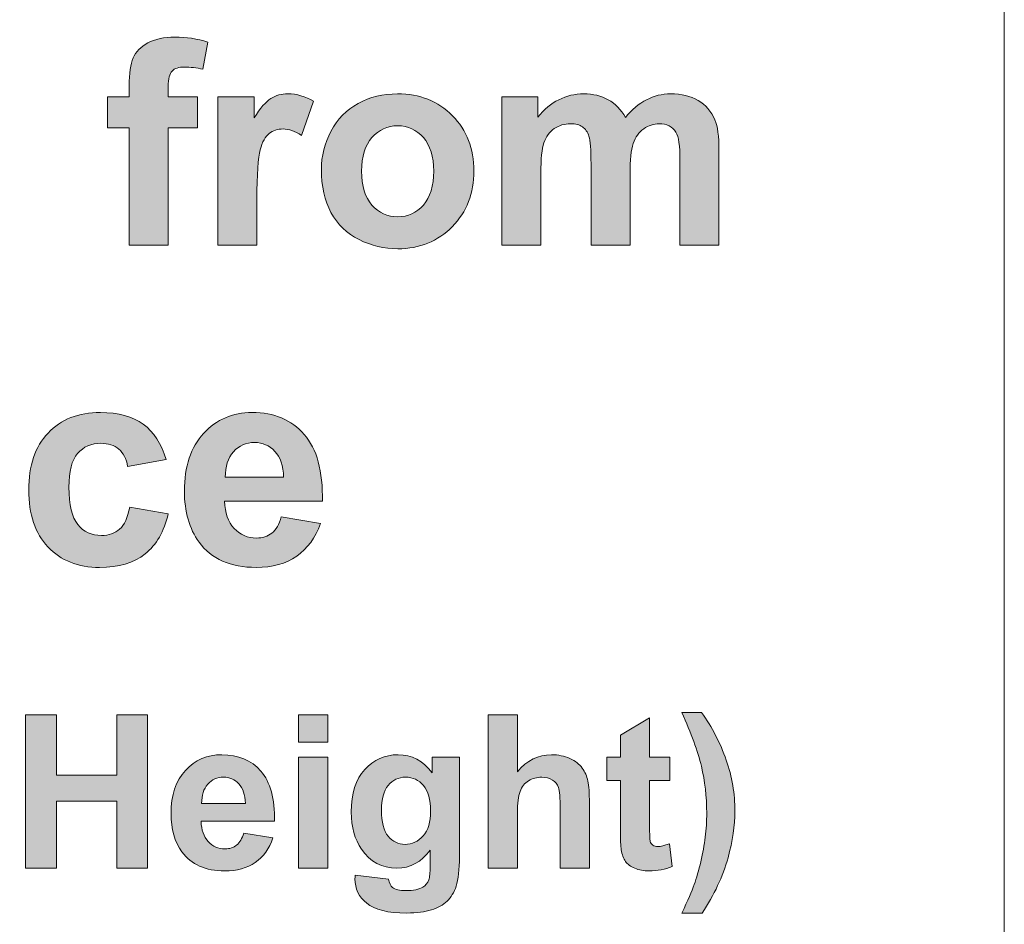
# Model space of a CAD drawing. Header units: millimetres. Extents: x 7 to 595, y -296 to -6.
# Tile 52 of 131: x 152 to 167, y -55 to -41. Entities that reach past the tile are written whole.
import ezdxf

# ---------------------------------------------------------------- set-up
doc = ezdxf.new("R2010")
doc.units = ezdxf.units.MM
doc.header["$MEASUREMENT"] = 0
doc.layers.add('Layer 1', color=7, linetype='Continuous', lineweight=0)

# ---------------------------------------------------------------- blocks, each defined once
blk = doc.blocks.new('Block_0')
at = {"layer": 'Layer 1', "true_color": 0x2c2a29, "transparency": 33554687}
h = blk.add_hatch(color=250, dxfattribs=at)
edge = h.paths.add_edge_path()
edge.add_spline(control_points=[(153.49, -42.421), (153.49, -42.421), (153.812, -42.421), (153.812, -42.421), (153.812, -42.421), (153.812, -42.256), (153.812, -42.256), (153.812, -42.071), (153.832, -41.933), (153.871, -41.842), (153.911, -41.75), (153.983, -41.676), (154.089, -41.619), (154.196, -41.561), (154.33, -41.532), (154.492, -41.532), (154.658, -41.532), (154.821, -41.557), (154.98, -41.607), (154.98, -41.607), (154.906, -42.01), (154.906, -42.01), (154.812, -41.988), (154.721, -41.977), (154.633, -41.977), (154.547, -41.977), (154.486, -41.997), (154.448, -42.036), (154.411, -42.076), (154.392, -42.152), (154.392, -42.265), (154.392, -42.265), (154.392, -42.421), (154.392, -42.421), (154.392, -42.421), (154.828, -42.421), (154.828, -42.421), (154.828, -42.421), (154.828, -42.879), (154.828, -42.879), (154.828, -42.879), (154.392, -42.879), (154.392, -42.879), (154.392, -42.879), (154.392, -44.619), (154.392, -44.619), (154.392, -44.619), (153.812, -44.619), (153.812, -44.619), (153.812, -44.619), (153.812, -42.879), (153.812, -42.879), (153.812, -42.879), (153.49, -42.879), (153.49, -42.879), (153.49, -42.879), (153.49, -42.421), (153.49, -42.421)], knot_values=[0, 0, 0, 0, 1, 1, 1, 2, 2, 2, 3, 3, 3, 4, 4, 4, 5, 5, 5, 6, 6, 6, 7, 7, 7, 8, 8, 8, 9, 9, 9, 10, 10, 10, 11, 11, 11, 12, 12, 12, 13, 13, 13, 14, 14, 14, 15, 15, 15, 16, 16, 16, 17, 17, 17, 18, 18, 18, 19, 19, 19, 19], degree=3, periodic=0)
h = blk.add_hatch(color=250, dxfattribs=at)
edge = h.paths.add_edge_path()
edge.add_spline(control_points=[(155.708, -44.619), (155.708, -44.619), (155.128, -44.619), (155.128, -44.619), (155.128, -44.619), (155.128, -42.421), (155.128, -42.421), (155.128, -42.421), (155.666, -42.421), (155.666, -42.421), (155.666, -42.421), (155.666, -42.733), (155.666, -42.733), (155.758, -42.586), (155.842, -42.489), (155.916, -42.443), (155.99, -42.397), (156.074, -42.375), (156.168, -42.375), (156.3, -42.375), (156.428, -42.412), (156.551, -42.484), (156.551, -42.484), (156.371, -42.991), (156.371, -42.991), (156.273, -42.927), (156.182, -42.896), (156.098, -42.896), (156.016, -42.896), (155.947, -42.918), (155.89, -42.963), (155.834, -43.008), (155.789, -43.088), (155.757, -43.205), (155.725, -43.322), (155.708, -43.568), (155.708, -43.941), (155.708, -43.941), (155.708, -44.619), (155.708, -44.619)], knot_values=[0, 0, 0, 0, 1, 1, 1, 2, 2, 2, 3, 3, 3, 4, 4, 4, 5, 5, 5, 6, 6, 6, 7, 7, 7, 8, 8, 8, 9, 9, 9, 10, 10, 10, 11, 11, 11, 12, 12, 12, 13, 13, 13, 13], degree=3, periodic=0)
h = blk.add_hatch(color=250, dxfattribs=at)
edge = h.paths.add_edge_path()
edge.add_spline(control_points=[(157.263, -43.524), (157.263, -43.742), (157.314, -43.909), (157.417, -44.025), (157.521, -44.142), (157.648, -44.199), (157.8, -44.199), (157.951, -44.199), (158.078, -44.142), (158.18, -44.025), (158.282, -43.909), (158.334, -43.741), (158.334, -43.52), (158.334, -43.305), (158.282, -43.139), (158.18, -43.023), (158.078, -42.907), (157.951, -42.849), (157.8, -42.849), (157.648, -42.849), (157.521, -42.907), (157.417, -43.023), (157.314, -43.139), (157.263, -43.306), (157.263, -43.524)], knot_values=[0, 0, 0, 0, 1, 1, 1, 2, 2, 2, 3, 3, 3, 4, 4, 4, 5, 5, 5, 6, 6, 6, 7, 7, 7, 8, 8, 8, 8], degree=3, periodic=0)
edge = h.paths.add_edge_path()
edge.add_spline(control_points=[(156.666, -43.493), (156.666, -43.3), (156.713, -43.113), (156.808, -42.932), (156.904, -42.751), (157.038, -42.613), (157.213, -42.518), (157.387, -42.423), (157.581, -42.375), (157.796, -42.375), (158.128, -42.375), (158.4, -42.483), (158.612, -42.699), (158.825, -42.915), (158.931, -43.188), (158.931, -43.518), (158.931, -43.851), (158.823, -44.127), (158.61, -44.346), (158.395, -44.564), (158.126, -44.674), (157.8, -44.674), (157.599, -44.674), (157.407, -44.628), (157.225, -44.537), (157.043, -44.446), (156.904, -44.312), (156.808, -44.136), (156.713, -43.96), (156.666, -43.746), (156.666, -43.493), (156.666, -43.493), (156.666, -43.493), (156.666, -43.493)], knot_values=[0, 0, 0, 0, 1, 1, 1, 2, 2, 2, 3, 3, 3, 4, 4, 4, 5, 5, 5, 6, 6, 6, 7, 7, 7, 8, 8, 8, 9, 9, 9, 10, 10, 10, 11, 11, 11, 11], degree=3, periodic=0)
h = blk.add_hatch(color=250, dxfattribs=at)
edge = h.paths.add_edge_path()
edge.add_spline(control_points=[(159.345, -42.421), (159.345, -42.421), (159.878, -42.421), (159.878, -42.421), (159.878, -42.421), (159.878, -42.721), (159.878, -42.721), (160.069, -42.491), (160.297, -42.375), (160.562, -42.375), (160.702, -42.375), (160.824, -42.404), (160.927, -42.462), (161.031, -42.52), (161.116, -42.607), (161.181, -42.724), (161.278, -42.607), (161.382, -42.52), (161.494, -42.462), (161.605, -42.404), (161.725, -42.375), (161.852, -42.375), (162.012, -42.375), (162.149, -42.407), (162.261, -42.473), (162.372, -42.539), (162.455, -42.635), (162.511, -42.762), (162.551, -42.855), (162.57, -43.006), (162.57, -43.216), (162.57, -43.216), (162.57, -44.619), (162.57, -44.619), (162.57, -44.619), (161.991, -44.619), (161.991, -44.619), (161.991, -44.619), (161.991, -43.365), (161.991, -43.365), (161.991, -43.147), (161.971, -43.006), (161.931, -42.944), (161.877, -42.861), (161.794, -42.819), (161.682, -42.819), (161.601, -42.819), (161.524, -42.844), (161.452, -42.893), (161.381, -42.944), (161.329, -43.016), (161.297, -43.111), (161.265, -43.207), (161.25, -43.358), (161.25, -43.565), (161.25, -43.565), (161.25, -44.619), (161.25, -44.619), (161.25, -44.619), (160.67, -44.619), (160.67, -44.619), (160.67, -44.619), (160.67, -43.416), (160.67, -43.416), (160.67, -43.203), (160.659, -43.065), (160.639, -43.004), (160.618, -42.941), (160.586, -42.895), (160.543, -42.865), (160.5, -42.834), (160.44, -42.819), (160.366, -42.819), (160.277, -42.819), (160.196, -42.843), (160.125, -42.891), (160.053, -42.94), (160.002, -43.009), (159.971, -43.1), (159.94, -43.191), (159.925, -43.342), (159.925, -43.552), (159.925, -43.552), (159.925, -44.619), (159.925, -44.619), (159.925, -44.619), (159.345, -44.619), (159.345, -44.619), (159.345, -44.619), (159.345, -42.421), (159.345, -42.421)], knot_values=[0, 0, 0, 0, 1, 1, 1, 2, 2, 2, 3, 3, 3, 4, 4, 4, 5, 5, 5, 6, 6, 6, 7, 7, 7, 8, 8, 8, 9, 9, 9, 10, 10, 10, 11, 11, 11, 12, 12, 12, 13, 13, 13, 14, 14, 14, 15, 15, 15, 16, 16, 16, 17, 17, 17, 18, 18, 18, 19, 19, 19, 20, 20, 20, 21, 21, 21, 22, 22, 22, 23, 23, 23, 24, 24, 24, 25, 25, 25, 26, 26, 26, 27, 27, 27, 28, 28, 28, 29, 29, 29, 30, 30, 30, 30], degree=3, periodic=0)
h = blk.add_hatch(color=250, dxfattribs=at)
edge = h.paths.add_edge_path()
edge.add_spline(control_points=[(154.36, -47.803), (154.36, -47.803), (153.789, -47.904), (153.789, -47.904), (153.77, -47.791), (153.726, -47.705), (153.658, -47.647), (153.589, -47.59), (153.501, -47.561), (153.392, -47.561), (153.248, -47.561), (153.132, -47.611), (153.046, -47.712), (152.96, -47.812), (152.917, -47.979), (152.917, -48.214), (152.917, -48.475), (152.961, -48.659), (153.048, -48.767), (153.136, -48.875), (153.253, -48.929), (153.399, -48.929), (153.51, -48.929), (153.6, -48.897), (153.67, -48.834), (153.74, -48.771), (153.79, -48.663), (153.819, -48.51), (153.819, -48.51), (154.39, -48.607), (154.39, -48.607), (154.331, -48.869), (154.217, -49.068), (154.049, -49.202), (153.881, -49.336), (153.656, -49.403), (153.373, -49.403), (153.053, -49.403), (152.797, -49.301), (152.606, -49.099), (152.415, -48.896), (152.32, -48.615), (152.32, -48.256), (152.32, -47.892), (152.416, -47.61), (152.607, -47.408), (152.798, -47.205), (153.057, -47.104), (153.384, -47.104), (153.651, -47.104), (153.863, -47.162), (154.021, -47.277), (154.178, -47.392), (154.291, -47.567), (154.36, -47.803)], knot_values=[0, 0, 0, 0, 1, 1, 1, 2, 2, 2, 3, 3, 3, 4, 4, 4, 5, 5, 5, 6, 6, 6, 7, 7, 7, 8, 8, 8, 9, 9, 9, 10, 10, 10, 11, 11, 11, 12, 12, 12, 13, 13, 13, 14, 14, 14, 15, 15, 15, 16, 16, 16, 17, 17, 17, 18, 18, 18, 18], degree=3, periodic=0)
h = blk.add_hatch(color=250, dxfattribs=at)
edge = h.paths.add_edge_path()
edge.add_spline(control_points=[(156.105, -48.065), (156.101, -47.897), (156.058, -47.768), (155.975, -47.681), (155.893, -47.592), (155.793, -47.549), (155.674, -47.549), (155.548, -47.549), (155.443, -47.595), (155.361, -47.688), (155.278, -47.78), (155.238, -47.906), (155.239, -48.065), (155.239, -48.065), (156.105, -48.065), (156.105, -48.065)], knot_values=[0, 0, 0, 0, 1, 1, 1, 2, 2, 2, 3, 3, 3, 4, 4, 4, 5, 5, 5, 5], degree=3, periodic=0)
edge = h.paths.add_edge_path()
edge.add_spline(control_points=[(156.071, -48.654), (156.071, -48.654), (156.651, -48.751), (156.651, -48.751), (156.577, -48.963), (156.459, -49.125), (156.299, -49.236), (156.138, -49.347), (155.937, -49.403), (155.697, -49.403), (155.315, -49.403), (155.032, -49.278), (154.849, -49.028), (154.705, -48.828), (154.632, -48.575), (154.632, -48.27), (154.632, -47.906), (154.727, -47.62), (154.917, -47.414), (155.107, -47.207), (155.347, -47.104), (155.638, -47.104), (155.964, -47.104), (156.222, -47.212), (156.411, -47.428), (156.599, -47.644), (156.689, -47.975), (156.681, -48.421), (156.681, -48.421), (155.229, -48.421), (155.229, -48.421), (155.233, -48.593), (155.28, -48.727), (155.369, -48.823), (155.458, -48.919), (155.57, -48.967), (155.702, -48.967), (155.793, -48.967), (155.87, -48.942), (155.931, -48.893), (155.993, -48.843), (156.04, -48.764), (156.071, -48.654), (156.071, -48.654), (156.071, -48.654), (156.071, -48.654)], knot_values=[0, 0, 0, 0, 1, 1, 1, 2, 2, 2, 3, 3, 3, 4, 4, 4, 5, 5, 5, 6, 6, 6, 7, 7, 7, 8, 8, 8, 9, 9, 9, 10, 10, 10, 11, 11, 11, 12, 12, 12, 13, 13, 13, 14, 14, 14, 15, 15, 15, 15], degree=3, periodic=0)
blk.add_hatch(color=250, dxfattribs=at).paths.add_polyline_path([(152.27, -53.866), (152.27, -51.592), (152.73, -51.592), (152.73, -52.488), (153.626, -52.488), (153.626, -51.592), (154.086, -51.592), (154.086, -53.866), (153.626, -53.866), (153.626, -52.872), (152.73, -52.872), (152.73, -53.866)])
h = blk.add_hatch(color=250, dxfattribs=at)
edge = h.paths.add_edge_path()
edge.add_spline(control_points=[(156.326, -53.866), (156.326, -53.866), (156.326, -52.218), (156.326, -52.218), (156.326, -52.218), (156.761, -52.218), (156.761, -52.218), (156.761, -52.218), (156.761, -53.866), (156.761, -53.866), (156.761, -53.866), (156.326, -53.866), (156.326, -53.866)], knot_values=[0, 0, 0, 0, 1, 1, 1, 2, 2, 2, 3, 3, 3, 4, 4, 4, 4], degree=3, periodic=0)
edge = h.paths.add_edge_path()
edge.add_spline(control_points=[(156.326, -51.996), (156.326, -51.996), (156.326, -51.592), (156.326, -51.592), (156.326, -51.592), (156.761, -51.592), (156.761, -51.592), (156.761, -51.592), (156.761, -51.996), (156.761, -51.996), (156.761, -51.996), (156.326, -51.996), (156.326, -51.996), (156.326, -51.996), (156.326, -51.996), (156.326, -51.996)], knot_values=[0, 0, 0, 0, 1, 1, 1, 2, 2, 2, 3, 3, 3, 4, 4, 4, 5, 5, 5, 5], degree=3, periodic=0)
h = blk.add_hatch(color=250, dxfattribs=at)
edge = h.paths.add_edge_path()
edge.add_spline(control_points=[(159.576, -51.592), (159.576, -51.592), (159.576, -52.435), (159.576, -52.435), (159.717, -52.267), (159.886, -52.183), (160.083, -52.183), (160.184, -52.183), (160.275, -52.201), (160.356, -52.238), (160.437, -52.276), (160.497, -52.323), (160.539, -52.381), (160.58, -52.439), (160.608, -52.503), (160.623, -52.573), (160.638, -52.644), (160.646, -52.753), (160.646, -52.9), (160.646, -52.9), (160.646, -53.866), (160.646, -53.866), (160.646, -53.866), (160.211, -53.866), (160.211, -53.866), (160.211, -53.866), (160.211, -52.997), (160.211, -52.997), (160.211, -52.824), (160.202, -52.715), (160.186, -52.668), (160.169, -52.622), (160.139, -52.585), (160.097, -52.558), (160.055, -52.53), (160.002, -52.516), (159.938, -52.516), (159.865, -52.516), (159.8, -52.534), (159.742, -52.569), (159.684, -52.604), (159.642, -52.657), (159.616, -52.728), (159.589, -52.798), (159.576, -52.903), (159.576, -53.041), (159.576, -53.041), (159.576, -53.866), (159.576, -53.866), (159.576, -53.866), (159.141, -53.866), (159.141, -53.866), (159.141, -53.866), (159.141, -51.592), (159.141, -51.592), (159.141, -51.592), (159.576, -51.592), (159.576, -51.592)], knot_values=[0, 0, 0, 0, 1, 1, 1, 2, 2, 2, 3, 3, 3, 4, 4, 4, 5, 5, 5, 6, 6, 6, 7, 7, 7, 8, 8, 8, 9, 9, 9, 10, 10, 10, 11, 11, 11, 12, 12, 12, 13, 13, 13, 14, 14, 14, 15, 15, 15, 16, 16, 16, 17, 17, 17, 18, 18, 18, 19, 19, 19, 19], degree=3, periodic=0)
h = blk.add_hatch(color=250, dxfattribs=at)
edge = h.paths.add_edge_path()
edge.add_spline(control_points=[(162.02, -54.532), (162.106, -54.348), (162.167, -54.207), (162.202, -54.11), (162.237, -54.011), (162.27, -53.898), (162.3, -53.77), (162.329, -53.642), (162.352, -53.52), (162.367, -53.405), (162.381, -53.29), (162.388, -53.172), (162.388, -53.051), (162.388, -52.805), (162.362, -52.572), (162.309, -52.353), (162.256, -52.134), (162.159, -51.867), (162.017, -51.554), (162.017, -51.554), (162.312, -51.554), (162.312, -51.554), (162.469, -51.776), (162.59, -52.012), (162.677, -52.261), (162.764, -52.51), (162.807, -52.762), (162.807, -53.018), (162.807, -53.234), (162.773, -53.466), (162.705, -53.713), (162.627, -53.989), (162.499, -54.263), (162.322, -54.532), (162.322, -54.532), (162.02, -54.532), (162.02, -54.532)], knot_values=[0, 0, 0, 0, 1, 1, 1, 2, 2, 2, 3, 3, 3, 4, 4, 4, 5, 5, 5, 6, 6, 6, 7, 7, 7, 8, 8, 8, 9, 9, 9, 10, 10, 10, 11, 11, 11, 12, 12, 12, 12], degree=3, periodic=0)
h = blk.add_hatch(color=250, dxfattribs=at)
edge = h.paths.add_edge_path()
edge.add_spline(control_points=[(161.839, -52.218), (161.839, -52.218), (161.839, -52.564), (161.839, -52.564), (161.839, -52.564), (161.54, -52.564), (161.54, -52.564), (161.54, -52.564), (161.54, -53.231), (161.54, -53.231), (161.54, -53.367), (161.543, -53.445), (161.549, -53.468), (161.555, -53.49), (161.567, -53.508), (161.588, -53.523), (161.608, -53.538), (161.633, -53.545), (161.662, -53.545), (161.702, -53.545), (161.761, -53.531), (161.837, -53.503), (161.837, -53.503), (161.874, -53.842), (161.874, -53.842), (161.773, -53.885), (161.658, -53.907), (161.53, -53.907), (161.452, -53.907), (161.382, -53.894), (161.319, -53.867), (161.256, -53.841), (161.21, -53.806), (161.181, -53.765), (161.151, -53.722), (161.131, -53.666), (161.119, -53.594), (161.11, -53.543), (161.106, -53.44), (161.106, -53.285), (161.106, -53.285), (161.106, -52.564), (161.106, -52.564), (161.106, -52.564), (160.905, -52.564), (160.905, -52.564), (160.905, -52.564), (160.905, -52.218), (160.905, -52.218), (160.905, -52.218), (161.106, -52.218), (161.106, -52.218), (161.106, -52.218), (161.106, -51.891), (161.106, -51.891), (161.106, -51.891), (161.54, -51.634), (161.54, -51.634), (161.54, -51.634), (161.54, -52.218), (161.54, -52.218), (161.54, -52.218), (161.839, -52.218), (161.839, -52.218)], knot_values=[0, 0, 0, 0, 1, 1, 1, 2, 2, 2, 3, 3, 3, 4, 4, 4, 5, 5, 5, 6, 6, 6, 7, 7, 7, 8, 8, 8, 9, 9, 9, 10, 10, 10, 11, 11, 11, 12, 12, 12, 13, 13, 13, 14, 14, 14, 15, 15, 15, 16, 16, 16, 17, 17, 17, 18, 18, 18, 19, 19, 19, 20, 20, 20, 21, 21, 21, 21], degree=3, periodic=0)
h = blk.add_hatch(color=250, dxfattribs=at)
edge = h.paths.add_edge_path()
edge.add_spline(control_points=[(155.538, -52.904), (155.534, -52.777), (155.502, -52.681), (155.44, -52.615), (155.378, -52.549), (155.303, -52.516), (155.214, -52.516), (155.12, -52.516), (155.041, -52.551), (154.979, -52.621), (154.917, -52.69), (154.887, -52.785), (154.888, -52.904), (154.888, -52.904), (155.538, -52.904), (155.538, -52.904)], knot_values=[0, 0, 0, 0, 1, 1, 1, 2, 2, 2, 3, 3, 3, 4, 4, 4, 5, 5, 5, 5], degree=3, periodic=0)
edge = h.paths.add_edge_path()
edge.add_spline(control_points=[(155.512, -53.345), (155.512, -53.345), (155.947, -53.418), (155.947, -53.418), (155.892, -53.577), (155.803, -53.698), (155.683, -53.782), (155.563, -53.865), (155.412, -53.907), (155.231, -53.907), (154.945, -53.907), (154.733, -53.813), (154.596, -53.626), (154.487, -53.476), (154.433, -53.286), (154.433, -53.057), (154.433, -52.784), (154.504, -52.57), (154.647, -52.415), (154.789, -52.26), (154.969, -52.183), (155.187, -52.183), (155.432, -52.183), (155.625, -52.264), (155.767, -52.426), (155.908, -52.588), (155.976, -52.836), (155.969, -53.17), (155.969, -53.17), (154.88, -53.17), (154.88, -53.17), (154.884, -53.299), (154.919, -53.4), (154.986, -53.472), (155.052, -53.544), (155.136, -53.58), (155.235, -53.58), (155.304, -53.58), (155.361, -53.561), (155.407, -53.524), (155.454, -53.487), (155.488, -53.427), (155.512, -53.345), (155.512, -53.345), (155.512, -53.345), (155.512, -53.345)], knot_values=[0, 0, 0, 0, 1, 1, 1, 2, 2, 2, 3, 3, 3, 4, 4, 4, 5, 5, 5, 6, 6, 6, 7, 7, 7, 8, 8, 8, 9, 9, 9, 10, 10, 10, 11, 11, 11, 12, 12, 12, 13, 13, 13, 14, 14, 14, 15, 15, 15, 15], degree=3, periodic=0)
h = blk.add_hatch(color=250, dxfattribs=at)
edge = h.paths.add_edge_path()
edge.add_spline(control_points=[(157.557, -53.008), (157.557, -53.183), (157.591, -53.311), (157.658, -53.392), (157.726, -53.472), (157.809, -53.513), (157.908, -53.513), (158.014, -53.513), (158.104, -53.471), (158.177, -53.388), (158.251, -53.305), (158.287, -53.182), (158.287, -53.02), (158.287, -52.849), (158.252, -52.723), (158.182, -52.64), (158.112, -52.558), (158.023, -52.516), (157.916, -52.516), (157.811, -52.516), (157.726, -52.557), (157.658, -52.638), (157.591, -52.719), (157.557, -52.842), (157.557, -53.008)], knot_values=[0, 0, 0, 0, 1, 1, 1, 2, 2, 2, 3, 3, 3, 4, 4, 4, 5, 5, 5, 6, 6, 6, 7, 7, 7, 8, 8, 8, 8], degree=3, periodic=0)
edge = h.paths.add_edge_path()
edge.add_spline(control_points=[(157.166, -53.97), (157.166, -53.97), (157.665, -54.031), (157.665, -54.031), (157.673, -54.089), (157.692, -54.13), (157.722, -54.152), (157.764, -54.183), (157.829, -54.199), (157.918, -54.199), (158.032, -54.199), (158.117, -54.182), (158.174, -54.148), (158.212, -54.125), (158.241, -54.088), (158.261, -54.038), (158.274, -54.002), (158.281, -53.934), (158.281, -53.838), (158.281, -53.838), (158.283, -53.597), (158.283, -53.597), (158.152, -53.776), (157.987, -53.866), (157.788, -53.866), (157.566, -53.866), (157.391, -53.772), (157.262, -53.585), (157.16, -53.438), (157.109, -53.253), (157.109, -53.034), (157.109, -52.758), (157.176, -52.547), (157.309, -52.401), (157.442, -52.256), (157.607, -52.183), (157.805, -52.183), (158.009, -52.183), (158.177, -52.272), (158.309, -52.451), (158.309, -52.451), (158.309, -52.218), (158.309, -52.218), (158.309, -52.218), (158.716, -52.218), (158.716, -52.218), (158.716, -52.218), (158.716, -53.695), (158.716, -53.695), (158.716, -53.889), (158.7, -54.035), (158.668, -54.131), (158.636, -54.227), (158.591, -54.302), (158.533, -54.357), (158.475, -54.412), (158.398, -54.455), (158.301, -54.486), (158.204, -54.517), (158.082, -54.532), (157.934, -54.532), (157.655, -54.532), (157.457, -54.484), (157.34, -54.388), (157.223, -54.292), (157.165, -54.171), (157.165, -54.023), (157.165, -54.009), (157.165, -53.991), (157.166, -53.97), (157.166, -53.97), (157.166, -53.97), (157.166, -53.97)], knot_values=[0, 0, 0, 0, 1, 1, 1, 2, 2, 2, 3, 3, 3, 4, 4, 4, 5, 5, 5, 6, 6, 6, 7, 7, 7, 8, 8, 8, 9, 9, 9, 10, 10, 10, 11, 11, 11, 12, 12, 12, 13, 13, 13, 14, 14, 14, 15, 15, 15, 16, 16, 16, 17, 17, 17, 18, 18, 18, 19, 19, 19, 20, 20, 20, 21, 21, 21, 22, 22, 22, 23, 23, 23, 24, 24, 24, 24], degree=3, periodic=0)
at = {"layer": 'Layer 1'}
blk.add_lwpolyline([(152.27, -53.866), (152.27, -51.592), (152.73, -51.592), (152.73, -52.488), (153.626, -52.488), (153.626, -51.592), (154.086, -51.592), (154.086, -53.866), (153.626, -53.866), (153.626, -52.872), (152.73, -52.872), (152.73, -53.866)], close=True, dxfattribs=at)
at = {"layer": 'Layer 1', "color": 240, "lineweight": 0, "true_color": 0xed2224}
blk.add_open_spline([(13.607, -5.532), (13.607, -5.532), (161.807, -5.532), (161.807, -5.532), (164.557, -5.532), (166.807, -7.782), (166.807, -10.532), (166.807, -10.532), (166.807, -79.532), (166.807, -79.532), (166.807, -79.532), (8.607, -79.532), (8.607, -79.532), (8.607, -79.532), (8.607, -10.532), (8.607, -10.532), (8.607, -7.782), (10.857, -5.532), (13.607, -5.532)], degree=3, knots=[0, 0, 0, 0, 1, 1, 1, 2, 2, 2, 3, 3, 3, 4, 4, 4, 5, 5, 5, 6, 6, 6, 6], dxfattribs=at)
at = {"layer": 'Layer 1'}
for points, knots in [([(153.49, -42.421), (153.49, -42.421), (153.812, -42.421), (153.812, -42.421), (153.812, -42.421), (153.812, -42.256), (153.812, -42.256), (153.812, -42.071), (153.832, -41.933), (153.871, -41.842), (153.911, -41.75), (153.983, -41.676), (154.089, -41.619), (154.196, -41.561), (154.33, -41.532), (154.492, -41.532), (154.658, -41.532), (154.821, -41.557), (154.98, -41.607), (154.98, -41.607), (154.906, -42.01), (154.906, -42.01), (154.812, -41.988), (154.721, -41.977), (154.633, -41.977), (154.547, -41.977), (154.486, -41.997), (154.448, -42.036), (154.411, -42.076), (154.392, -42.152), (154.392, -42.265), (154.392, -42.265), (154.392, -42.421), (154.392, -42.421), (154.392, -42.421), (154.828, -42.421), (154.828, -42.421), (154.828, -42.421), (154.828, -42.879), (154.828, -42.879), (154.828, -42.879), (154.392, -42.879), (154.392, -42.879), (154.392, -42.879), (154.392, -44.619), (154.392, -44.619), (154.392, -44.619), (153.812, -44.619), (153.812, -44.619), (153.812, -44.619), (153.812, -42.879), (153.812, -42.879), (153.812, -42.879), (153.49, -42.879), (153.49, -42.879), (153.49, -42.879), (153.49, -42.421), (153.49, -42.421)], [0, 0, 0, 0, 1, 1, 1, 2, 2, 2, 3, 3, 3, 4, 4, 4, 5, 5, 5, 6, 6, 6, 7, 7, 7, 8, 8, 8, 9, 9, 9, 10, 10, 10, 11, 11, 11, 12, 12, 12, 13, 13, 13, 14, 14, 14, 15, 15, 15, 16, 16, 16, 17, 17, 17, 18, 18, 18, 19, 19, 19, 19]), ([(155.708, -44.619), (155.708, -44.619), (155.128, -44.619), (155.128, -44.619), (155.128, -44.619), (155.128, -42.421), (155.128, -42.421), (155.128, -42.421), (155.666, -42.421), (155.666, -42.421), (155.666, -42.421), (155.666, -42.733), (155.666, -42.733), (155.758, -42.586), (155.842, -42.489), (155.916, -42.443), (155.99, -42.397), (156.074, -42.375), (156.168, -42.375), (156.3, -42.375), (156.428, -42.412), (156.551, -42.484), (156.551, -42.484), (156.371, -42.991), (156.371, -42.991), (156.273, -42.927), (156.182, -42.896), (156.098, -42.896), (156.016, -42.896), (155.947, -42.918), (155.89, -42.963), (155.834, -43.008), (155.789, -43.088), (155.757, -43.205), (155.725, -43.322), (155.708, -43.568), (155.708, -43.941), (155.708, -43.941), (155.708, -44.619), (155.708, -44.619)], [0, 0, 0, 0, 1, 1, 1, 2, 2, 2, 3, 3, 3, 4, 4, 4, 5, 5, 5, 6, 6, 6, 7, 7, 7, 8, 8, 8, 9, 9, 9, 10, 10, 10, 11, 11, 11, 12, 12, 12, 13, 13, 13, 13]), ([(156.666, -43.493), (156.666, -43.3), (156.713, -43.113), (156.808, -42.932), (156.904, -42.751), (157.038, -42.613), (157.213, -42.518), (157.387, -42.423), (157.581, -42.375), (157.796, -42.375), (158.128, -42.375), (158.4, -42.483), (158.612, -42.699), (158.825, -42.915), (158.931, -43.188), (158.931, -43.518), (158.931, -43.851), (158.823, -44.127), (158.61, -44.346), (158.395, -44.564), (158.126, -44.674), (157.8, -44.674), (157.599, -44.674), (157.407, -44.628), (157.225, -44.537), (157.043, -44.446), (156.904, -44.312), (156.808, -44.136), (156.713, -43.96), (156.666, -43.746), (156.666, -43.493), (156.666, -43.493), (156.666, -43.493), (156.666, -43.493)], [0, 0, 0, 0, 1, 1, 1, 2, 2, 2, 3, 3, 3, 4, 4, 4, 5, 5, 5, 6, 6, 6, 7, 7, 7, 8, 8, 8, 9, 9, 9, 10, 10, 10, 11, 11, 11, 11]), ([(159.345, -42.421), (159.345, -42.421), (159.878, -42.421), (159.878, -42.421), (159.878, -42.421), (159.878, -42.721), (159.878, -42.721), (160.069, -42.491), (160.297, -42.375), (160.562, -42.375), (160.702, -42.375), (160.824, -42.404), (160.927, -42.462), (161.031, -42.52), (161.116, -42.607), (161.181, -42.724), (161.278, -42.607), (161.382, -42.52), (161.494, -42.462), (161.605, -42.404), (161.725, -42.375), (161.852, -42.375), (162.012, -42.375), (162.149, -42.407), (162.261, -42.473), (162.372, -42.539), (162.455, -42.635), (162.511, -42.762), (162.551, -42.855), (162.57, -43.006), (162.57, -43.216), (162.57, -43.216), (162.57, -44.619), (162.57, -44.619), (162.57, -44.619), (161.991, -44.619), (161.991, -44.619), (161.991, -44.619), (161.991, -43.365), (161.991, -43.365), (161.991, -43.147), (161.971, -43.006), (161.931, -42.944), (161.877, -42.861), (161.794, -42.819), (161.682, -42.819), (161.601, -42.819), (161.524, -42.844), (161.452, -42.893), (161.381, -42.944), (161.329, -43.016), (161.297, -43.111), (161.265, -43.207), (161.25, -43.358), (161.25, -43.565), (161.25, -43.565), (161.25, -44.619), (161.25, -44.619), (161.25, -44.619), (160.67, -44.619), (160.67, -44.619), (160.67, -44.619), (160.67, -43.416), (160.67, -43.416), (160.67, -43.203), (160.659, -43.065), (160.639, -43.004), (160.618, -42.941), (160.586, -42.895), (160.543, -42.865), (160.5, -42.834), (160.44, -42.819), (160.366, -42.819), (160.277, -42.819), (160.196, -42.843), (160.125, -42.891), (160.053, -42.94), (160.002, -43.009), (159.971, -43.1), (159.94, -43.191), (159.925, -43.342), (159.925, -43.552), (159.925, -43.552), (159.925, -44.619), (159.925, -44.619), (159.925, -44.619), (159.345, -44.619), (159.345, -44.619), (159.345, -44.619), (159.345, -42.421), (159.345, -42.421)], [0, 0, 0, 0, 1, 1, 1, 2, 2, 2, 3, 3, 3, 4, 4, 4, 5, 5, 5, 6, 6, 6, 7, 7, 7, 8, 8, 8, 9, 9, 9, 10, 10, 10, 11, 11, 11, 12, 12, 12, 13, 13, 13, 14, 14, 14, 15, 15, 15, 16, 16, 16, 17, 17, 17, 18, 18, 18, 19, 19, 19, 20, 20, 20, 21, 21, 21, 22, 22, 22, 23, 23, 23, 24, 24, 24, 25, 25, 25, 26, 26, 26, 27, 27, 27, 28, 28, 28, 29, 29, 29, 30, 30, 30, 30]), ([(157.263, -43.524), (157.263, -43.742), (157.314, -43.909), (157.417, -44.025), (157.521, -44.142), (157.648, -44.199), (157.8, -44.199), (157.951, -44.199), (158.078, -44.142), (158.18, -44.025), (158.282, -43.909), (158.334, -43.741), (158.334, -43.52), (158.334, -43.305), (158.282, -43.139), (158.18, -43.023), (158.078, -42.907), (157.951, -42.849), (157.8, -42.849), (157.648, -42.849), (157.521, -42.907), (157.417, -43.023), (157.314, -43.139), (157.263, -43.306), (157.263, -43.524)], [0, 0, 0, 0, 1, 1, 1, 2, 2, 2, 3, 3, 3, 4, 4, 4, 5, 5, 5, 6, 6, 6, 7, 7, 7, 8, 8, 8, 8]), ([(154.36, -47.803), (154.36, -47.803), (153.789, -47.904), (153.789, -47.904), (153.77, -47.791), (153.726, -47.705), (153.658, -47.647), (153.589, -47.59), (153.501, -47.561), (153.392, -47.561), (153.248, -47.561), (153.132, -47.611), (153.046, -47.712), (152.96, -47.812), (152.917, -47.979), (152.917, -48.214), (152.917, -48.475), (152.961, -48.659), (153.048, -48.767), (153.136, -48.875), (153.253, -48.929), (153.399, -48.929), (153.51, -48.929), (153.6, -48.897), (153.67, -48.834), (153.74, -48.771), (153.79, -48.663), (153.819, -48.51), (153.819, -48.51), (154.39, -48.607), (154.39, -48.607), (154.331, -48.869), (154.217, -49.068), (154.049, -49.202), (153.881, -49.336), (153.656, -49.403), (153.373, -49.403), (153.053, -49.403), (152.797, -49.301), (152.606, -49.099), (152.415, -48.896), (152.32, -48.615), (152.32, -48.256), (152.32, -47.892), (152.416, -47.61), (152.607, -47.408), (152.798, -47.205), (153.057, -47.104), (153.384, -47.104), (153.651, -47.104), (153.863, -47.162), (154.021, -47.277), (154.178, -47.392), (154.291, -47.567), (154.36, -47.803)], [0, 0, 0, 0, 1, 1, 1, 2, 2, 2, 3, 3, 3, 4, 4, 4, 5, 5, 5, 6, 6, 6, 7, 7, 7, 8, 8, 8, 9, 9, 9, 10, 10, 10, 11, 11, 11, 12, 12, 12, 13, 13, 13, 14, 14, 14, 15, 15, 15, 16, 16, 16, 17, 17, 17, 18, 18, 18, 18]), ([(156.071, -48.654), (156.071, -48.654), (156.651, -48.751), (156.651, -48.751), (156.577, -48.963), (156.459, -49.125), (156.299, -49.236), (156.138, -49.347), (155.937, -49.403), (155.697, -49.403), (155.315, -49.403), (155.032, -49.278), (154.849, -49.028), (154.705, -48.828), (154.632, -48.575), (154.632, -48.27), (154.632, -47.906), (154.727, -47.62), (154.917, -47.414), (155.107, -47.207), (155.347, -47.104), (155.638, -47.104), (155.964, -47.104), (156.222, -47.212), (156.411, -47.428), (156.599, -47.644), (156.689, -47.975), (156.681, -48.421), (156.681, -48.421), (155.229, -48.421), (155.229, -48.421), (155.233, -48.593), (155.28, -48.727), (155.369, -48.823), (155.458, -48.919), (155.57, -48.967), (155.702, -48.967), (155.793, -48.967), (155.87, -48.942), (155.931, -48.893), (155.993, -48.843), (156.04, -48.764), (156.071, -48.654), (156.071, -48.654), (156.071, -48.654), (156.071, -48.654)], [0, 0, 0, 0, 1, 1, 1, 2, 2, 2, 3, 3, 3, 4, 4, 4, 5, 5, 5, 6, 6, 6, 7, 7, 7, 8, 8, 8, 9, 9, 9, 10, 10, 10, 11, 11, 11, 12, 12, 12, 13, 13, 13, 14, 14, 14, 15, 15, 15, 15]), ([(156.105, -48.065), (156.101, -47.897), (156.058, -47.768), (155.975, -47.681), (155.893, -47.592), (155.793, -47.549), (155.674, -47.549), (155.548, -47.549), (155.443, -47.595), (155.361, -47.688), (155.278, -47.78), (155.238, -47.906), (155.239, -48.065), (155.239, -48.065), (156.105, -48.065), (156.105, -48.065)], [0, 0, 0, 0, 1, 1, 1, 2, 2, 2, 3, 3, 3, 4, 4, 4, 5, 5, 5, 5]), ([(156.326, -51.996), (156.326, -51.996), (156.326, -51.592), (156.326, -51.592), (156.326, -51.592), (156.761, -51.592), (156.761, -51.592), (156.761, -51.592), (156.761, -51.996), (156.761, -51.996), (156.761, -51.996), (156.326, -51.996), (156.326, -51.996), (156.326, -51.996), (156.326, -51.996), (156.326, -51.996)], [0, 0, 0, 0, 1, 1, 1, 2, 2, 2, 3, 3, 3, 4, 4, 4, 5, 5, 5, 5]), ([(159.576, -51.592), (159.576, -51.592), (159.576, -52.435), (159.576, -52.435), (159.717, -52.267), (159.886, -52.183), (160.083, -52.183), (160.184, -52.183), (160.275, -52.201), (160.356, -52.238), (160.437, -52.276), (160.497, -52.323), (160.539, -52.381), (160.58, -52.439), (160.608, -52.503), (160.623, -52.573), (160.638, -52.644), (160.646, -52.753), (160.646, -52.9), (160.646, -52.9), (160.646, -53.866), (160.646, -53.866), (160.646, -53.866), (160.211, -53.866), (160.211, -53.866), (160.211, -53.866), (160.211, -52.997), (160.211, -52.997), (160.211, -52.824), (160.202, -52.715), (160.186, -52.668), (160.169, -52.622), (160.139, -52.585), (160.097, -52.558), (160.055, -52.53), (160.002, -52.516), (159.938, -52.516), (159.865, -52.516), (159.8, -52.534), (159.742, -52.569), (159.684, -52.604), (159.642, -52.657), (159.616, -52.728), (159.589, -52.798), (159.576, -52.903), (159.576, -53.041), (159.576, -53.041), (159.576, -53.866), (159.576, -53.866), (159.576, -53.866), (159.141, -53.866), (159.141, -53.866), (159.141, -53.866), (159.141, -51.592), (159.141, -51.592), (159.141, -51.592), (159.576, -51.592), (159.576, -51.592)], [0, 0, 0, 0, 1, 1, 1, 2, 2, 2, 3, 3, 3, 4, 4, 4, 5, 5, 5, 6, 6, 6, 7, 7, 7, 8, 8, 8, 9, 9, 9, 10, 10, 10, 11, 11, 11, 12, 12, 12, 13, 13, 13, 14, 14, 14, 15, 15, 15, 16, 16, 16, 17, 17, 17, 18, 18, 18, 19, 19, 19, 19]), ([(162.02, -54.532), (162.106, -54.348), (162.167, -54.207), (162.202, -54.11), (162.237, -54.011), (162.27, -53.898), (162.3, -53.77), (162.329, -53.642), (162.352, -53.52), (162.367, -53.405), (162.381, -53.29), (162.388, -53.172), (162.388, -53.051), (162.388, -52.805), (162.362, -52.572), (162.309, -52.353), (162.256, -52.134), (162.159, -51.867), (162.017, -51.554), (162.017, -51.554), (162.312, -51.554), (162.312, -51.554), (162.469, -51.776), (162.59, -52.012), (162.677, -52.261), (162.764, -52.51), (162.807, -52.762), (162.807, -53.018), (162.807, -53.234), (162.773, -53.466), (162.705, -53.713), (162.627, -53.989), (162.499, -54.263), (162.322, -54.532), (162.322, -54.532), (162.02, -54.532), (162.02, -54.532)], [0, 0, 0, 0, 1, 1, 1, 2, 2, 2, 3, 3, 3, 4, 4, 4, 5, 5, 5, 6, 6, 6, 7, 7, 7, 8, 8, 8, 9, 9, 9, 10, 10, 10, 11, 11, 11, 12, 12, 12, 12]), ([(161.839, -52.218), (161.839, -52.218), (161.839, -52.564), (161.839, -52.564), (161.839, -52.564), (161.54, -52.564), (161.54, -52.564), (161.54, -52.564), (161.54, -53.231), (161.54, -53.231), (161.54, -53.367), (161.543, -53.445), (161.549, -53.468), (161.555, -53.49), (161.567, -53.508), (161.588, -53.523), (161.608, -53.538), (161.633, -53.545), (161.662, -53.545), (161.702, -53.545), (161.761, -53.531), (161.837, -53.503), (161.837, -53.503), (161.874, -53.842), (161.874, -53.842), (161.773, -53.885), (161.658, -53.907), (161.53, -53.907), (161.452, -53.907), (161.382, -53.894), (161.319, -53.867), (161.256, -53.841), (161.21, -53.806), (161.181, -53.765), (161.151, -53.722), (161.131, -53.666), (161.119, -53.594), (161.11, -53.543), (161.106, -53.44), (161.106, -53.285), (161.106, -53.285), (161.106, -52.564), (161.106, -52.564), (161.106, -52.564), (160.905, -52.564), (160.905, -52.564), (160.905, -52.564), (160.905, -52.218), (160.905, -52.218), (160.905, -52.218), (161.106, -52.218), (161.106, -52.218), (161.106, -52.218), (161.106, -51.891), (161.106, -51.891), (161.106, -51.891), (161.54, -51.634), (161.54, -51.634), (161.54, -51.634), (161.54, -52.218), (161.54, -52.218), (161.54, -52.218), (161.839, -52.218), (161.839, -52.218)], [0, 0, 0, 0, 1, 1, 1, 2, 2, 2, 3, 3, 3, 4, 4, 4, 5, 5, 5, 6, 6, 6, 7, 7, 7, 8, 8, 8, 9, 9, 9, 10, 10, 10, 11, 11, 11, 12, 12, 12, 13, 13, 13, 14, 14, 14, 15, 15, 15, 16, 16, 16, 17, 17, 17, 18, 18, 18, 19, 19, 19, 20, 20, 20, 21, 21, 21, 21]), ([(155.512, -53.345), (155.512, -53.345), (155.947, -53.418), (155.947, -53.418), (155.892, -53.577), (155.803, -53.698), (155.683, -53.782), (155.563, -53.865), (155.412, -53.907), (155.231, -53.907), (154.945, -53.907), (154.733, -53.813), (154.596, -53.626), (154.487, -53.476), (154.433, -53.286), (154.433, -53.057), (154.433, -52.784), (154.504, -52.57), (154.647, -52.415), (154.789, -52.26), (154.969, -52.183), (155.187, -52.183), (155.432, -52.183), (155.625, -52.264), (155.767, -52.426), (155.908, -52.588), (155.976, -52.836), (155.969, -53.17), (155.969, -53.17), (154.88, -53.17), (154.88, -53.17), (154.884, -53.299), (154.919, -53.4), (154.986, -53.472), (155.052, -53.544), (155.136, -53.58), (155.235, -53.58), (155.304, -53.58), (155.361, -53.561), (155.407, -53.524), (155.454, -53.487), (155.488, -53.427), (155.512, -53.345), (155.512, -53.345), (155.512, -53.345), (155.512, -53.345)], [0, 0, 0, 0, 1, 1, 1, 2, 2, 2, 3, 3, 3, 4, 4, 4, 5, 5, 5, 6, 6, 6, 7, 7, 7, 8, 8, 8, 9, 9, 9, 10, 10, 10, 11, 11, 11, 12, 12, 12, 13, 13, 13, 14, 14, 14, 15, 15, 15, 15]), ([(157.166, -53.97), (157.166, -53.97), (157.665, -54.031), (157.665, -54.031), (157.673, -54.089), (157.692, -54.13), (157.722, -54.152), (157.764, -54.183), (157.829, -54.199), (157.918, -54.199), (158.032, -54.199), (158.117, -54.182), (158.174, -54.148), (158.212, -54.125), (158.241, -54.088), (158.261, -54.038), (158.274, -54.002), (158.281, -53.934), (158.281, -53.838), (158.281, -53.838), (158.283, -53.597), (158.283, -53.597), (158.152, -53.776), (157.987, -53.866), (157.788, -53.866), (157.566, -53.866), (157.391, -53.772), (157.262, -53.585), (157.16, -53.438), (157.109, -53.253), (157.109, -53.034), (157.109, -52.758), (157.176, -52.547), (157.309, -52.401), (157.442, -52.256), (157.607, -52.183), (157.805, -52.183), (158.009, -52.183), (158.177, -52.272), (158.309, -52.451), (158.309, -52.451), (158.309, -52.218), (158.309, -52.218), (158.309, -52.218), (158.716, -52.218), (158.716, -52.218), (158.716, -52.218), (158.716, -53.695), (158.716, -53.695), (158.716, -53.889), (158.7, -54.035), (158.668, -54.131), (158.636, -54.227), (158.591, -54.302), (158.533, -54.357), (158.475, -54.412), (158.398, -54.455), (158.301, -54.486), (158.204, -54.517), (158.082, -54.532), (157.934, -54.532), (157.655, -54.532), (157.457, -54.484), (157.34, -54.388), (157.223, -54.292), (157.165, -54.171), (157.165, -54.023), (157.165, -54.009), (157.165, -53.991), (157.166, -53.97), (157.166, -53.97), (157.166, -53.97), (157.166, -53.97)], [0, 0, 0, 0, 1, 1, 1, 2, 2, 2, 3, 3, 3, 4, 4, 4, 5, 5, 5, 6, 6, 6, 7, 7, 7, 8, 8, 8, 9, 9, 9, 10, 10, 10, 11, 11, 11, 12, 12, 12, 13, 13, 13, 14, 14, 14, 15, 15, 15, 16, 16, 16, 17, 17, 17, 18, 18, 18, 19, 19, 19, 20, 20, 20, 21, 21, 21, 22, 22, 22, 23, 23, 23, 24, 24, 24, 24]), ([(156.326, -53.866), (156.326, -53.866), (156.326, -52.218), (156.326, -52.218), (156.326, -52.218), (156.761, -52.218), (156.761, -52.218), (156.761, -52.218), (156.761, -53.866), (156.761, -53.866), (156.761, -53.866), (156.326, -53.866), (156.326, -53.866)], [0, 0, 0, 0, 1, 1, 1, 2, 2, 2, 3, 3, 3, 4, 4, 4, 4]), ([(155.538, -52.904), (155.534, -52.777), (155.502, -52.681), (155.44, -52.615), (155.378, -52.549), (155.303, -52.516), (155.214, -52.516), (155.12, -52.516), (155.041, -52.551), (154.979, -52.621), (154.917, -52.69), (154.887, -52.785), (154.888, -52.904), (154.888, -52.904), (155.538, -52.904), (155.538, -52.904)], [0, 0, 0, 0, 1, 1, 1, 2, 2, 2, 3, 3, 3, 4, 4, 4, 5, 5, 5, 5]), ([(157.557, -53.008), (157.557, -53.183), (157.591, -53.311), (157.658, -53.392), (157.726, -53.472), (157.809, -53.513), (157.908, -53.513), (158.014, -53.513), (158.104, -53.471), (158.177, -53.388), (158.251, -53.305), (158.287, -53.182), (158.287, -53.02), (158.287, -52.849), (158.252, -52.723), (158.182, -52.64), (158.112, -52.558), (158.023, -52.516), (157.916, -52.516), (157.811, -52.516), (157.726, -52.557), (157.658, -52.638), (157.591, -52.719), (157.557, -52.842), (157.557, -53.008)], [0, 0, 0, 0, 1, 1, 1, 2, 2, 2, 3, 3, 3, 4, 4, 4, 5, 5, 5, 6, 6, 6, 7, 7, 7, 8, 8, 8, 8])]:
    blk.add_open_spline(points, degree=3, knots=knots, dxfattribs=at)

msp = doc.modelspace()

# ---------------------------------------------------------------- block references
at = {"layer": 'Layer 1'}
msp.add_blockref('Block_0', (0, 0), dxfattribs=at)

doc.saveas('drawing.dxf')
